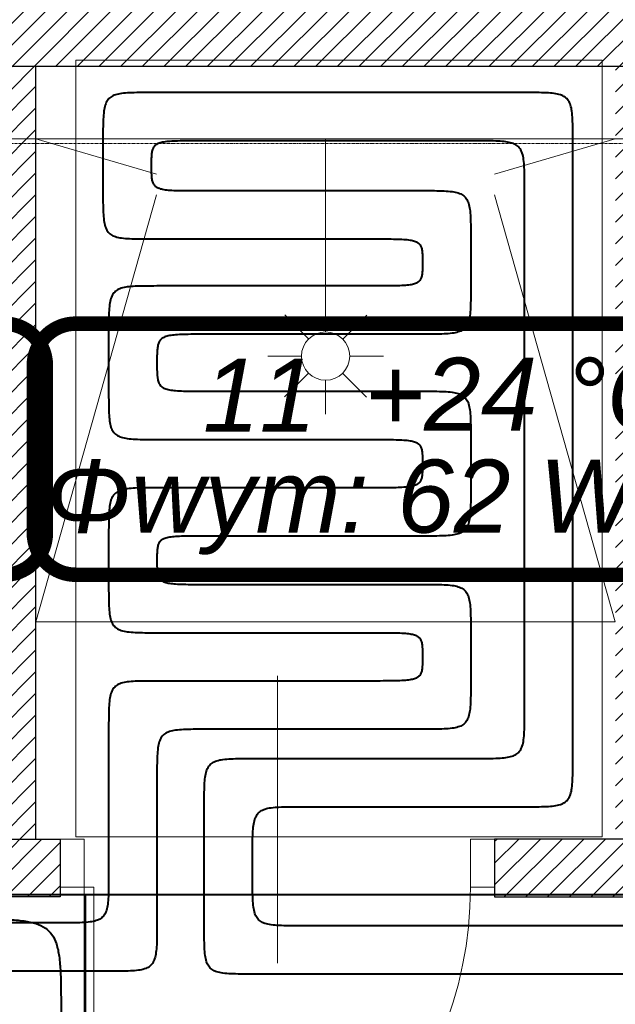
# Model space of a CAD drawing. Header units: millimetres. Extents: x 49908 to 79848, y -11883 to -3092.
# Tile 58 of 222: x 68827 to 68950, y -6405 to -6201. Entities that reach past the tile are written whole.
import ezdxf
from ezdxf.lldxf.tags import DXFTag

# ---------------------------------------------------------------- set-up
doc = ezdxf.new("R2010")
doc.units = ezdxf.units.MM
doc.linetypes.add('AUSGEZOGEN', pattern=[0])
doc.linetypes.add('DASHDOT', pattern=[1, 0.5, -0.25, 0, -0.25])
for name, color, linetype, lineweight in [('A opis', 9, 'Continuous', 13), ('A stolarka', 9, 'Continuous', 9), ('A wyp ruchome', 9, 'Continuous', 9), ('A_HATCH', 9, 'Continuous', 9), ('A_MUROWANE', 9, 'Continuous', 25), ('A_OSIE', 9, 'DASHDOT', 9)]:
    doc.layers.add(name, color=color, linetype=linetype, lineweight=lineweight)
for name, color, linetype, true_color in [('IS_Ogrzewanie_płaszczyznowe', 7, 'SOLID', 0xac00e6), ('IS_Przyłącza_o.p._Powrót', 7, 'DASH', 0x438955), ('IS_Przyłącza_o.p._Zasilanie', 7, 'SOLID', 0xff9124)]:
    doc.layers.add(name, color=color, linetype=linetype, true_color=true_color)
doc.layers.add('IS_Rys.pętli_o.p._Zasilanie', color=7, linetype='SOLID', lineweight=13, true_color=0xff8c1a)
doc.layers.add('IS_Text_Konstrukcji', color=7, linetype='Continuous')
tags = doc.linetypes.add('DASH', pattern=[15, 10, -5]).pattern_tags.tags
tags[6:7] = [DXFTag(74, 4), DXFTag(75, 0), DXFTag(340, '0'), DXFTag(46, 0.0), DXFTag(50, 0.0), DXFTag(44, 0.0), DXFTag(45, 0.0)]
tags[4:5] = [DXFTag(74, 4), DXFTag(75, 0), DXFTag(340, '0'), DXFTag(46, 0.0), DXFTag(50, 0.0), DXFTag(44, 0.0), DXFTag(45, 0.0)]
tags = doc.linetypes.add('SOLID', pattern=[10, 10, 0]).pattern_tags.tags
tags[6:7] = [DXFTag(74, 4), DXFTag(75, 0), DXFTag(340, '0'), DXFTag(46, 0.0), DXFTag(50, 0.0), DXFTag(44, 0.0), DXFTag(45, 0.0)]
tags[4:5] = [DXFTag(74, 4), DXFTag(75, 0), DXFTag(340, '0'), DXFTag(46, 0.0), DXFTag(50, 0.0), DXFTag(44, 0.0), DXFTag(45, 0.0)]

msp = doc.modelspace()

# ---------------------------------------------------------------- hatches: boundary and pattern name
at = {"layer": 'A_HATCH', "transparency": 33554687}
h = msp.add_hatch(dxfattribs=at)
h.set_pattern_fill('ANSI31', color=256, angle=360)
h.set_pattern_definition([(45, (16000, 0), (-2.24506403, 2.24506403), [])])
h.paths.add_polyline_path([(69465.47, -5846.63), (69450.47, -5846.63), (69450.47, -6126.63), (69300.47, -6126.63), (69300.47, -6138.63), (69490.47, -6138.63), (69490.47, -6126.63), (69465.47, -6126.63)])
h.paths.add_polyline_path([(69490.47, -6314.63), (69300.47, -6314.63), (69300.47, -6326.63), (69490.47, -6326.63)])
h.paths.add_polyline_path([(69490.47, -6138.63), (69480.47, -6138.63), (69480.47, -6226.63), (69490.47, -6226.63)])
h.paths.add_polyline_path([(69670.47, -6126.63), (69580.47, -6126.63), (69580.47, -6138.63), (69670.47, -6138.63)])
h.paths.add_polyline_path([(69545.47, -6438.63), (69555.47, -6438.63), (69565.47, -6438.63), (69565.47, -6426.63), (69533.47, -6426.63), (69533.47, -6586.63), (69545.47, -6586.63)])
h.paths.add_polyline_path([(69433.47, -6426.63), (69425.47, -6426.63), (69425.47, -6586.63), (69431.47, -6586.63), (69431.47, -6438.63), (69433.47, -6438.63)])
h.paths.add_polyline_path([(70000.47, -6426.63), (69785.47, -6426.63), (69785.47, -6438.63), (70000.47, -6438.63)])
h.paths.add_polyline_path([(68725.47, -6370.63), (68700.47, -6370.63), (68700.47, -6382.63), (68725.47, -6382.63)])
h.paths.add_polyline_path([(68835.47, -6370.63), (68830.47, -6370.63), (68820.47, -6370.63), (68815.47, -6370.63), (68815.47, -6382.63), (68835.47, -6382.63)])
h.paths.add_polyline_path([(68965.47, -6370.63), (68925.47, -6370.63), (68925.47, -6382.63), (68965.47, -6382.63)])
h.paths.add_polyline_path([(69080.47, -6370.63), (69055.47, -6370.63), (69055.47, -6382.63), (69080.47, -6382.63)])
h.paths.add_polyline_path([(68960.47, -6225.63), (68950.47, -6225.63), (68950.47, -6370.63), (68960.47, -6370.63)])
h.paths.add_polyline_path([(69080.47, -6198.63), (68700.47, -6198.63), (68700.47, -6210.63), (69080.47, -6210.63)])
h.paths.add_polyline_path([(68960.47, -6210.63), (68950.47, -6210.63), (68950.47, -6225.63), (68960.47, -6225.63)])
h.paths.add_polyline_path([(68960.47, -6183.63), (68950.47, -6183.63), (68950.47, -6198.63), (68960.47, -6198.63)])
h.paths.add_polyline_path([(68960.47, -6038.63), (68950.47, -6038.63), (68950.47, -6183.63), (68960.47, -6183.63)])
h.paths.add_polyline_path([(68965.47, -6026.63), (68925.47, -6026.63), (68925.47, -6038.63), (68965.47, -6038.63)])
h.paths.add_polyline_path([(69080.47, -6026.63), (69055.47, -6026.63), (69055.47, -6038.63), (69080.47, -6038.63)])
h.paths.add_polyline_path([(68835.47, -6026.63), (68815.47, -6026.63), (68815.47, -6038.63), (68820.47, -6038.63), (68830.47, -6038.63), (68835.47, -6038.63)])
h.paths.add_polyline_path([(68725.47, -6026.63), (68700.47, -6026.63), (68700.47, -6038.63), (68725.47, -6038.63)])
h.paths.add_polyline_path([(68830.47, -6038.63), (68820.47, -6038.63), (68820.47, -6183.63), (68830.46, -6183.63), (68830.47, -6183.63)])
h.paths.add_polyline_path([(68830.47, -6183.63), (68820.47, -6183.63), (68820.47, -6198.63), (68830.47, -6198.63)])
h.paths.add_polyline_path([(68830.47, -6210.63), (68820.47, -6210.63), (68820.47, -6370.63), (68830.47, -6370.63)])

# ---------------------------------------------------------------- linework, layer by layer
at = {"layer": 'A opis', "ltscale": 0.5}
msp.add_line((68880.47, -6396.36), (68880.47, -6336.86), dxfattribs=at)
at = {"layer": 'A stolarka', "linetype": 'AUSGEZOGEN', "lineweight": 0}
msp.add_line((68880.47, -6383.13), (68880.47, -6368.13), dxfattribs=at)
for points in [[(68835.47, -6370.63), (68840.47, -6370.63), (68840.47, -6380.63), (68835.47, -6380.63)], [(68920.47, -6370.63), (68925.47, -6370.63), (68925.47, -6380.63), (68920.47, -6380.63)], [(68840.47, -6380.63), (68842.47, -6380.63), (68842.47, -6460.63), (68840.47, -6460.63)]]:
    msp.add_lwpolyline(points, close=True, dxfattribs=at)
msp.add_arc((68840.47, -6380.63), 80, 270, 0, dxfattribs=at)
at = {"layer": 'A wyp ruchome'}
for points in [[(69080.47, -6210.63), (69080.47, -6225.63), (68700.47, -6225.63), (68700.47, -6210.63)], [(68855.46, -6232.96), (68830.47, -6225.63)], [(68925.46, -6232.96), (68950.46, -6225.63)], [(68855.46, -6237.24), (68830.47, -6325.63)], [(68950.46, -6325.63), (68925.46, -6237.24)], [(68950.46, -6325.63), (68830.47, -6325.63)]]:
    msp.add_lwpolyline(points, dxfattribs=at)
at = {"layer": 'A wyp ruchome', "linetype": 'AUSGEZOGEN', "lineweight": 0}
for points in [[(68890.46, -6225.63), (68890.46, -6265.63)], [(68886.94, -6267.08), (68882.01, -6262.12)], [(68898.98, -6262.18), (68894.01, -6267.11)], [(68878.46, -6270.63), (68885.46, -6270.63)], [(68895.46, -6270.63), (68902.46, -6270.63)], [(68886.91, -6274.16), (68881.95, -6279.09)], [(68898.92, -6279.15), (68893.99, -6274.18)], [(68890.46, -6275.63), (68890.46, -6282.63)]]:
    msp.add_lwpolyline(points, dxfattribs=at)
msp.add_circle((68890.46, -6270.63), 5, dxfattribs=at)
at = {"layer": 'A_MUROWANE'}
for points in [[(68700.47, -6210.63), (69080.47, -6210.63), (69080.47, -6198.63), (68700.47, -6198.63)], [(68815.47, -6382.63), (68815.47, -6370.63), (68820.47, -6370.63), (68830.47, -6370.63), (68835.47, -6370.63), (68835.47, -6382.63)]]:
    msp.add_lwpolyline(points, close=True, dxfattribs=at)
for points in [[(68820.47, -6210.63), (68820.47, -6370.63), (68830.47, -6370.63), (68830.47, -6210.63)], [(68965.47, -6370.63), (68925.47, -6370.63), (68925.47, -6382.63), (68965.47, -6382.63), (68965.47, -6370.63), (68960.47, -6370.63), (68960.47, -6370.63)]]:
    msp.add_lwpolyline(points, dxfattribs=at)
at = {"layer": 'A_OSIE', "ltscale": 0.3, "transparency": 33554559}
msp.add_line((70341.81, -6226.63), (67440.85, -6226.63), dxfattribs=at)
at = {"layer": 'IS_Ogrzewanie_płaszczyznowe', "linetype": 'DASH', "lineweight": 9}
for p, q in [((68947.76, -6209.33), (68838.71, -6209.33)), ((68838.71, -6209.33), (68838.71, -6370.19)), ((68947.76, -6370.19), (68947.76, -6209.33)), ((68838.71, -6370.19), (68947.76, -6370.19))]:
    msp.add_line(p, q, dxfattribs=at)
at = {"layer": 'IS_Ogrzewanie_płaszczyznowe', "lineweight": 40}
for p, q in [((68828.71, -6382.19), (68702.41, -6382.19)), ((68840.66, -6382.19), (68828.71, -6382.19)), ((68840.66, -6587.52), (68840.66, -6382.19)), ((68840.66, -6382.19), (68840.66, -6587.52)), ((68957.76, -6382.19), (68840.66, -6382.19))]:
    msp.add_line(p, q, dxfattribs=at)
at = {"layer": 'IS_Przyłącza_o.p._Powrót', "lineweight": 40}
for points, knots in [([(68854.34, -6216.07), (68853.51, -6216.07), (68852, -6216.07), (68849.95, -6216.11), (68848.29, -6216.23), (68846.98, -6216.48), (68845.95, -6216.94), (68845.21, -6217.68), (68844.75, -6218.71), (68844.5, -6220.02), (68844.38, -6221.68), (68844.34, -6223.73), (68844.34, -6225.24), (68844.34, -6226.07)], [0, 0, 0, 0, 0.0248686, 0.0452361, 0.061602, 0.0745999, 0.0851852, 0.0948541, 0.1054394, 0.1184374, 0.1348033, 0.1551707, 0.1800393, 0.1800393, 0.1800393, 0.1800393]), ([(68931.67, -6216.07), (68931.07, -6216.07), (68928.82, -6216.07), (68924.12, -6216.07), (68916.97, -6216.07), (68908.08, -6216.07), (68898.15, -6216.07), (68887.86, -6216.07), (68877.93, -6216.07), (68869.04, -6216.07), (68861.89, -6216.07), (68857.19, -6216.07), (68854.94, -6216.07), (68854.34, -6216.07)], [0, 0, 0, 0, 0.0180107, 0.067395, 0.141181, 0.2323967, 0.3340702, 0.4392298, 0.5409033, 0.632119, 0.705905, 0.7552893, 0.7733, 0.7733, 0.7733, 0.7733]), ([(68941.67, -6226.07), (68941.67, -6225.24), (68941.67, -6223.73), (68941.63, -6221.68), (68941.51, -6220.02), (68941.26, -6218.71), (68940.8, -6217.68), (68940.06, -6216.94), (68939.03, -6216.48), (68937.71, -6216.23), (68936.06, -6216.11), (68934.01, -6216.07), (68932.5, -6216.07), (68931.67, -6216.07)], [0, 0, 0, 0, 0.0248686, 0.0452361, 0.061602, 0.0745999, 0.0851852, 0.0948541, 0.1054394, 0.1184374, 0.1348033, 0.1551707, 0.1800393, 0.1800393, 0.1800393, 0.1800393]), ([(68844.34, -6226.07), (68844.34, -6226.15), (68844.34, -6226.45), (68844.34, -6227.08), (68844.34, -6228.03), (68844.34, -6229.21), (68844.34, -6230.54), (68844.34, -6231.91), (68844.34, -6233.23), (68844.34, -6234.42), (68844.34, -6235.37), (68844.34, -6236), (68844.34, -6236.29), (68844.34, -6236.37)], [0, 0, 0, 0, 0.0024003, 0.0089819, 0.0188156, 0.0309722, 0.0445225, 0.0585375, 0.0720878, 0.0842444, 0.0940781, 0.1006597, 0.10306, 0.10306, 0.10306, 0.10306]), ([(68941.67, -6353.95), (68941.67, -6352.96), (68941.67, -6349.24), (68941.67, -6341.46), (68941.67, -6329.64), (68941.67, -6314.94), (68941.67, -6298.51), (68941.67, -6281.51), (68941.67, -6265.08), (68941.67, -6250.38), (68941.67, -6238.56), (68941.67, -6230.78), (68941.67, -6227.06), (68941.67, -6226.07)], [0, 0, 0, 0, 0.029785, 0.111452, 0.233474, 0.384319, 0.552458, 0.726362, 0.894501, 1.045346, 1.167368, 1.249035, 1.27882, 1.27882, 1.27882, 1.27882]), ([(68844.34, -6236.37), (68844.34, -6237.2), (68844.34, -6238.71), (68844.38, -6240.76), (68844.5, -6242.42), (68844.75, -6243.73), (68845.21, -6244.76), (68845.95, -6245.51), (68846.98, -6245.96), (68848.29, -6246.22), (68849.95, -6246.34), (68852, -6246.38), (68853.51, -6246.37), (68854.34, -6246.37)], [0, 0, 0, 0, 0.0248686, 0.0452361, 0.061602, 0.0745999, 0.0851852, 0.0948541, 0.1054394, 0.1184374, 0.1348033, 0.1551707, 0.1800393, 0.1800393, 0.1800393, 0.1800393]), ([(68854.34, -6246.37), (68854.7, -6246.37), (68856.04, -6246.37), (68858.85, -6246.37), (68863.12, -6246.37), (68868.43, -6246.37), (68874.36, -6246.37), (68880.5, -6246.37), (68886.44, -6246.37), (68891.75, -6246.37), (68896.01, -6246.37), (68898.82, -6246.37), (68900.17, -6246.37), (68900.52, -6246.37)], [0, 0, 0, 0, 0.0107571, 0.0402523, 0.0843215, 0.1388009, 0.1995263, 0.2623337, 0.3230591, 0.3775385, 0.4216077, 0.4511029, 0.46186, 0.46186, 0.46186, 0.46186]), ([(68900.52, -6246.37), (68901.35, -6246.37), (68902.86, -6246.37), (68904.91, -6246.39), (68906.56, -6246.45), (68907.85, -6246.57), (68908.84, -6246.78), (68909.58, -6247.11), (68910.09, -6247.61), (68910.36, -6248.28), (68910.49, -6249.1), (68910.53, -6250.11), (68910.52, -6250.84), (68910.52, -6251.25)], [0, 0, 0, 0, 0.0248685, 0.0452308, 0.0615492, 0.0743184, 0.0841179, 0.0917233, 0.0982516, 0.1050342, 0.1131053, 0.12304, 0.1351574, 0.1351574, 0.1351574, 0.1351574]), ([(68910.52, -6251.25), (68910.52, -6251.65), (68910.53, -6252.39), (68910.49, -6253.39), (68910.36, -6254.21), (68910.09, -6254.88), (68909.58, -6255.39), (68908.84, -6255.72), (68907.85, -6255.92), (68906.56, -6256.04), (68904.91, -6256.1), (68902.86, -6256.12), (68901.35, -6256.12), (68900.52, -6256.12)], [0, 0, 0, 0, 0.0121174, 0.0220521, 0.0301232, 0.0369058, 0.0434341, 0.0510395, 0.060839, 0.0736083, 0.0899266, 0.1102889, 0.1351574, 0.1351574, 0.1351574, 0.1351574]), ([(68855.52, -6256.12), (68854.7, -6256.12), (68853.19, -6256.12), (68851.13, -6256.16), (68849.48, -6256.28), (68848.17, -6256.53), (68847.14, -6256.99), (68846.39, -6257.73), (68845.94, -6258.76), (68845.68, -6260.07), (68845.56, -6261.73), (68845.52, -6263.78), (68845.52, -6265.29), (68845.52, -6266.12)], [0, 0, 0, 0, 0.0248686, 0.0452361, 0.061602, 0.0745999, 0.0851852, 0.0948541, 0.1054394, 0.1184374, 0.1348033, 0.1551707, 0.1800393, 0.1800393, 0.1800393, 0.1800393]), ([(68900.52, -6256.12), (68900.18, -6256.12), (68898.87, -6256.12), (68896.13, -6256.12), (68891.97, -6256.12), (68886.8, -6256.12), (68881.02, -6256.12), (68875.03, -6256.12), (68869.25, -6256.12), (68864.08, -6256.12), (68859.92, -6256.12), (68857.18, -6256.12), (68855.87, -6256.12), (68855.52, -6256.12)], [0, 0, 0, 0, 0.0104808, 0.0392186, 0.0821563, 0.1352367, 0.1944027, 0.2555973, 0.3147633, 0.3678437, 0.4107814, 0.4395192, 0.45, 0.45, 0.45, 0.45]), ([(68845.52, -6266.12), (68845.52, -6266.21), (68845.52, -6266.55), (68845.52, -6267.27), (68845.52, -6268.36), (68845.52, -6269.72), (68845.52, -6271.23), (68845.52, -6272.8), (68845.52, -6274.31), (68845.52, -6275.67), (68845.52, -6276.76), (68845.52, -6277.47), (68845.52, -6277.82), (68845.52, -6277.91)], [0, 0, 0, 0, 0.0027453, 0.0102727, 0.0215195, 0.035423, 0.0509205, 0.0669495, 0.082447, 0.0963505, 0.1075973, 0.1151247, 0.11787, 0.11787, 0.11787, 0.11787]), ([(68845.52, -6277.91), (68845.52, -6278.74), (68845.52, -6280.24), (68845.56, -6282.3), (68845.68, -6283.95), (68845.94, -6285.26), (68846.39, -6286.29), (68847.14, -6287.04), (68848.17, -6287.49), (68849.48, -6287.75), (68851.13, -6287.87), (68853.19, -6287.91), (68854.7, -6287.91), (68855.52, -6287.91)], [0, 0, 0, 0, 0.0248686, 0.0452361, 0.061602, 0.0745999, 0.0851852, 0.0948541, 0.1054394, 0.1184374, 0.1348033, 0.1551707, 0.1800393, 0.1800393, 0.1800393, 0.1800393]), ([(68855.52, -6287.91), (68855.87, -6287.91), (68857.18, -6287.91), (68859.92, -6287.91), (68864.08, -6287.91), (68869.25, -6287.91), (68875.03, -6287.91), (68881.02, -6287.91), (68886.8, -6287.91), (68891.97, -6287.91), (68896.13, -6287.91), (68898.87, -6287.91), (68900.18, -6287.91), (68900.52, -6287.91)], [0, 0, 0, 0, 0.0104808, 0.0392186, 0.0821563, 0.1352367, 0.1944027, 0.2555973, 0.3147633, 0.3678437, 0.4107814, 0.4395192, 0.45, 0.45, 0.45, 0.45]), ([(68900.52, -6287.91), (68901.35, -6287.91), (68902.86, -6287.91), (68904.91, -6287.93), (68906.56, -6287.99), (68907.85, -6288.11), (68908.84, -6288.32), (68909.58, -6288.66), (68910.09, -6289.18), (68910.36, -6289.87), (68910.49, -6290.71), (68910.53, -6291.74), (68910.52, -6292.49), (68910.52, -6292.91)], [0, 0, 0, 0, 0.0248685, 0.0452309, 0.06155, 0.0743231, 0.0841361, 0.0917801, 0.0983956, 0.1053261, 0.1136019, 0.1237958, 0.1362303, 0.1362303, 0.1362303, 0.1362303]), ([(68910.52, -6292.91), (68910.52, -6293.32), (68910.53, -6294.08), (68910.49, -6295.11), (68910.36, -6295.95), (68910.09, -6296.63), (68909.58, -6297.15), (68908.84, -6297.49), (68907.85, -6297.7), (68906.56, -6297.83), (68904.91, -6297.89), (68902.86, -6297.91), (68901.35, -6297.91), (68900.52, -6297.91)], [0, 0, 0, 0, 0.0124345, 0.0226284, 0.0309042, 0.0378347, 0.0444503, 0.0520942, 0.0619072, 0.0746803, 0.0909994, 0.1113618, 0.1362303, 0.1362303, 0.1362303, 0.1362303]), ([(68855.52, -6297.91), (68854.7, -6297.91), (68853.19, -6297.91), (68851.13, -6297.94), (68849.48, -6298.07), (68848.17, -6298.32), (68847.14, -6298.78), (68846.39, -6299.52), (68845.94, -6300.55), (68845.68, -6301.86), (68845.56, -6303.52), (68845.52, -6305.57), (68845.52, -6307.08), (68845.52, -6307.91)], [0, 0, 0, 0, 0.0248686, 0.0452361, 0.061602, 0.0745999, 0.0851852, 0.0948541, 0.1054394, 0.1184374, 0.1348033, 0.1551707, 0.1800393, 0.1800393, 0.1800393, 0.1800393]), ([(68900.52, -6297.91), (68900.18, -6297.91), (68898.87, -6297.91), (68896.13, -6297.91), (68891.97, -6297.91), (68886.8, -6297.91), (68881.02, -6297.91), (68875.03, -6297.91), (68869.25, -6297.91), (68864.08, -6297.91), (68859.92, -6297.91), (68857.18, -6297.91), (68855.87, -6297.91), (68855.52, -6297.91)], [0, 0, 0, 0, 0.0104808, 0.0392186, 0.0821563, 0.1352367, 0.1944027, 0.2555973, 0.3147633, 0.3678437, 0.4107814, 0.4395192, 0.45, 0.45, 0.45, 0.45]), ([(68845.52, -6307.91), (68845.52, -6307.98), (68845.52, -6308.27), (68845.52, -6308.88), (68845.52, -6309.81), (68845.52, -6310.96), (68845.52, -6312.24), (68845.52, -6313.57), (68845.52, -6314.86), (68845.52, -6316.01), (68845.52, -6316.93), (68845.52, -6317.54), (68845.52, -6317.83), (68845.52, -6317.91)], [0, 0, 0, 0, 0.00232908, 0.00871525, 0.01825695, 0.03005259, 0.0432006, 0.0567994, 0.06994741, 0.08174305, 0.09128475, 0.09767092, 0.1, 0.1, 0.1, 0.1]), ([(68845.52, -6317.91), (68845.52, -6318.74), (68845.52, -6320.24), (68845.56, -6322.3), (68845.68, -6323.95), (68845.94, -6325.26), (68846.39, -6326.29), (68847.14, -6327.04), (68848.17, -6327.49), (68849.48, -6327.75), (68851.13, -6327.87), (68853.19, -6327.91), (68854.7, -6327.91), (68855.52, -6327.91)], [0, 0, 0, 0, 0.0248686, 0.0452361, 0.061602, 0.0745999, 0.0851852, 0.0948541, 0.1054394, 0.1184374, 0.1348033, 0.1551707, 0.1800393, 0.1800393, 0.1800393, 0.1800393]), ([(68855.52, -6327.91), (68855.87, -6327.91), (68857.18, -6327.91), (68859.92, -6327.91), (68864.08, -6327.91), (68869.25, -6327.91), (68875.03, -6327.91), (68881.02, -6327.91), (68886.8, -6327.91), (68891.97, -6327.91), (68896.13, -6327.91), (68898.87, -6327.91), (68900.18, -6327.91), (68900.52, -6327.91)], [0, 0, 0, 0, 0.0104808, 0.0392186, 0.0821563, 0.1352367, 0.1944027, 0.2555973, 0.3147633, 0.3678437, 0.4107814, 0.4395192, 0.45, 0.45, 0.45, 0.45]), ([(68900.52, -6327.91), (68901.35, -6327.91), (68902.86, -6327.91), (68904.91, -6327.93), (68906.56, -6327.99), (68907.85, -6328.11), (68908.84, -6328.32), (68909.58, -6328.66), (68910.09, -6329.18), (68910.36, -6329.87), (68910.49, -6330.71), (68910.53, -6331.74), (68910.52, -6332.49), (68910.52, -6332.91)], [0, 0, 0, 0, 0.0248685, 0.0452309, 0.06155, 0.0743231, 0.0841361, 0.0917801, 0.0983956, 0.1053261, 0.1136019, 0.1237958, 0.1362303, 0.1362303, 0.1362303, 0.1362303]), ([(68910.52, -6332.91), (68910.52, -6333.32), (68910.53, -6334.08), (68910.49, -6335.11), (68910.36, -6335.95), (68910.09, -6336.63), (68909.58, -6337.15), (68908.84, -6337.49), (68907.85, -6337.7), (68906.56, -6337.83), (68904.91, -6337.89), (68902.86, -6337.91), (68901.35, -6337.91), (68900.52, -6337.91)], [0, 0, 0, 0, 0.0124345, 0.0226284, 0.0309042, 0.0378347, 0.0444503, 0.0520942, 0.0619072, 0.0746803, 0.0909994, 0.1113618, 0.1362303, 0.1362303, 0.1362303, 0.1362303]), ([(68855.52, -6337.91), (68854.7, -6337.91), (68853.19, -6337.91), (68851.13, -6337.94), (68849.48, -6338.07), (68848.17, -6338.32), (68847.14, -6338.78), (68846.39, -6339.52), (68845.94, -6340.55), (68845.68, -6341.86), (68845.56, -6343.52), (68845.52, -6345.57), (68845.52, -6347.08), (68845.52, -6347.91)], [0, 0, 0, 0, 0.0248686, 0.0452361, 0.061602, 0.0745999, 0.0851852, 0.0948541, 0.1054394, 0.1184374, 0.1348033, 0.1551707, 0.1800393, 0.1800393, 0.1800393, 0.1800393]), ([(68900.52, -6337.91), (68900.18, -6337.91), (68898.87, -6337.91), (68896.13, -6337.91), (68891.97, -6337.91), (68886.8, -6337.91), (68881.02, -6337.91), (68875.03, -6337.91), (68869.25, -6337.91), (68864.08, -6337.91), (68859.92, -6337.91), (68857.18, -6337.91), (68855.87, -6337.91), (68855.52, -6337.91)], [0, 0, 0, 0, 0.0104808, 0.0392186, 0.0821563, 0.1352367, 0.1944027, 0.2555973, 0.3147633, 0.3678437, 0.4107814, 0.4395192, 0.45, 0.45, 0.45, 0.45]), ([(68845.52, -6347.91), (68845.52, -6348.14), (68845.52, -6349.01), (68845.52, -6350.85), (68845.52, -6353.63), (68845.52, -6357.09), (68845.52, -6360.96), (68845.52, -6364.96), (68845.52, -6368.83), (68845.52, -6372.29), (68845.52, -6375.07), (68845.52, -6376.9), (68845.52, -6377.77), (68845.52, -6378.01)], [0, 0, 0, 0, 0.0070105, 0.0262329, 0.0549534, 0.0904583, 0.1300338, 0.1709662, 0.2105417, 0.2460466, 0.2747671, 0.2939895, 0.301, 0.301, 0.301, 0.301]), ([(68931.67, -6363.95), (68932.5, -6363.95), (68934.01, -6363.95), (68936.06, -6363.91), (68937.71, -6363.79), (68939.03, -6363.54), (68940.06, -6363.08), (68940.8, -6362.34), (68941.26, -6361.31), (68941.51, -6360), (68941.63, -6358.34), (68941.67, -6356.29), (68941.67, -6354.78), (68941.67, -6353.95)], [0, 0, 0, 0, 0.0248686, 0.0452361, 0.061602, 0.0745999, 0.0851852, 0.0948541, 0.1054394, 0.1184374, 0.1348033, 0.1551707, 0.1800393, 0.1800393, 0.1800393, 0.1800393]), ([(68875.32, -6373.95), (68875.32, -6373.12), (68875.32, -6371.61), (68875.36, -6369.56), (68875.48, -6367.91), (68875.73, -6366.59), (68876.19, -6365.56), (68876.93, -6364.82), (68877.96, -6364.36), (68879.27, -6364.11), (68880.93, -6363.99), (68882.98, -6363.95), (68884.49, -6363.95), (68885.32, -6363.95)], [0, 0, 0, 0, 0.0248686, 0.0452361, 0.061602, 0.0745999, 0.0851852, 0.0948541, 0.1054394, 0.1184374, 0.1348033, 0.1551707, 0.1800393, 0.1800393, 0.1800393, 0.1800393]), ([(68885.32, -6363.95), (68885.68, -6363.95), (68887.03, -6363.95), (68889.85, -6363.95), (68894.13, -6363.95), (68899.46, -6363.95), (68905.41, -6363.95), (68911.58, -6363.95), (68917.53, -6363.95), (68922.86, -6363.95), (68927.14, -6363.95), (68929.96, -6363.95), (68931.31, -6363.95), (68931.67, -6363.95)], [0, 0, 0, 0, 0.010795, 0.0403943, 0.0846191, 0.1392908, 0.2002305, 0.2632595, 0.3241992, 0.3788709, 0.4230957, 0.452695, 0.46349, 0.46349, 0.46349, 0.46349]), ([(68875.32, -6378.6), (68875.32, -6378.56), (68875.32, -6378.43), (68875.32, -6378.14), (68875.32, -6377.72), (68875.32, -6377.18), (68875.32, -6376.58), (68875.32, -6375.97), (68875.32, -6375.37), (68875.32, -6374.83), (68875.32, -6374.4), (68875.32, -6374.12), (68875.32, -6373.99), (68875.32, -6373.95)], [0, 0, 0, 0, 0.00108255, 0.00405085, 0.00848583, 0.01396844, 0.02007964, 0.02640036, 0.03251156, 0.03799417, 0.04242915, 0.04539745, 0.04648, 0.04648, 0.04648, 0.04648]), ([(68845.52, -6378.01), (68845.52, -6378.84), (68845.53, -6380.34), (68845.49, -6382.4), (68845.37, -6384.05), (68845.11, -6385.36), (68844.66, -6386.39), (68843.91, -6387.14), (68842.88, -6387.59), (68841.57, -6387.85), (68839.91, -6387.97), (68837.86, -6388.01), (68836.35, -6388.01), (68835.52, -6388.01)], [0, 0, 0, 0, 0.0248686, 0.0452361, 0.061602, 0.0745999, 0.0851852, 0.0948541, 0.1054394, 0.1184374, 0.1348033, 0.1551707, 0.1800393, 0.1800393, 0.1800393, 0.1800393]), ([(68885.32, -6388.6), (68884.49, -6388.6), (68882.98, -6388.6), (68880.93, -6388.56), (68879.27, -6388.44), (68877.96, -6388.19), (68876.93, -6387.73), (68876.19, -6386.99), (68875.73, -6385.96), (68875.48, -6384.64), (68875.36, -6382.99), (68875.32, -6380.94), (68875.32, -6379.43), (68875.32, -6378.6)], [0, 0, 0, 0, 0.0248686, 0.0452361, 0.061602, 0.0745999, 0.0851852, 0.0948541, 0.1054394, 0.1184374, 0.1348033, 0.1551707, 0.1800393, 0.1800393, 0.1800393, 0.1800393]), ([(68835.52, -6388.01), (68835.41, -6388.01), (68834.97, -6388.01), (68834.06, -6388.01), (68832.67, -6388.01), (68830.95, -6388.01), (68829.02, -6388.01), (68827.03, -6388.01), (68825.1, -6388.01), (68823.38, -6388.01), (68821.99, -6388.01), (68821.08, -6388.01), (68820.64, -6388.01), (68820.52, -6388.01)], [0, 0, 0, 0, 0.0034936, 0.0130729, 0.0273854, 0.0450789, 0.0648009, 0.0851991, 0.1049211, 0.1226146, 0.1369271, 0.1465064, 0.15, 0.15, 0.15, 0.15]), ([(68963.84, -6388.6), (68963.23, -6388.6), (68960.95, -6388.6), (68956.17, -6388.6), (68948.92, -6388.6), (68939.89, -6388.6), (68929.8, -6388.6), (68919.36, -6388.6), (68909.27, -6388.6), (68900.25, -6388.6), (68892.99, -6388.6), (68888.21, -6388.6), (68885.93, -6388.6), (68885.32, -6388.6)], [0, 0, 0, 0, 0.0182886, 0.0684348, 0.143359, 0.235982, 0.3392241, 0.4460059, 0.549248, 0.641871, 0.7167952, 0.7669414, 0.78523, 0.78523, 0.78523, 0.78523])]:
    msp.add_open_spline(points, degree=3, knots=knots, dxfattribs=at)
at = {"layer": 'IS_Przyłącza_o.p._Zasilanie', "lineweight": 40}
for points, knots in [([(68864.34, -6226.07), (68863.51, -6226.07), (68862, -6226.07), (68859.95, -6226.09), (68858.3, -6226.15), (68857.01, -6226.28), (68856.02, -6226.5), (68855.28, -6226.85), (68854.77, -6227.38), (68854.5, -6228.09), (68854.38, -6228.96), (68854.34, -6230.02), (68854.34, -6230.79), (68854.34, -6231.22)], [0, 0, 0, 0, 0.0248686, 0.045231, 0.0615511, 0.0743289, 0.0841585, 0.0918498, 0.0985714, 0.1056803, 0.1142019, 0.1247069, 0.1375219, 0.1375219, 0.1375219, 0.1375219]), ([(68921.67, -6226.07), (68921.22, -6226.07), (68919.56, -6226.07), (68916.07, -6226.07), (68910.77, -6226.07), (68904.18, -6226.07), (68896.82, -6226.07), (68889.19, -6226.07), (68881.83, -6226.07), (68875.24, -6226.07), (68869.94, -6226.07), (68866.45, -6226.07), (68864.78, -6226.07), (68864.34, -6226.07)], [0, 0, 0, 0, 0.0133526, 0.0499645, 0.1046671, 0.1722915, 0.247669, 0.325631, 0.4010085, 0.4686329, 0.5233355, 0.5599474, 0.5733, 0.5733, 0.5733, 0.5733]), ([(68931.67, -6236.07), (68931.67, -6235.24), (68931.67, -6233.73), (68931.63, -6231.68), (68931.51, -6230.02), (68931.26, -6228.71), (68930.8, -6227.68), (68930.06, -6226.94), (68929.03, -6226.48), (68927.71, -6226.23), (68926.06, -6226.11), (68924.01, -6226.07), (68922.5, -6226.07), (68921.67, -6226.07)], [0, 0, 0, 0, 0.0248686, 0.0452361, 0.061602, 0.0745999, 0.0851852, 0.0948541, 0.1054394, 0.1184374, 0.1348033, 0.1551707, 0.1800393, 0.1800393, 0.1800393, 0.1800393]), ([(68854.34, -6231.22), (68854.34, -6231.65), (68854.34, -6232.43), (68854.38, -6233.49), (68854.5, -6234.35), (68854.77, -6235.06), (68855.28, -6235.6), (68856.02, -6235.95), (68857.01, -6236.17), (68858.3, -6236.29), (68859.95, -6236.36), (68862, -6236.38), (68863.51, -6236.37), (68864.34, -6236.37)], [0, 0, 0, 0, 0.012815, 0.02332, 0.0318416, 0.0389505, 0.0456721, 0.0533634, 0.063193, 0.0759708, 0.0922909, 0.1126533, 0.1375219, 0.1375219, 0.1375219, 0.1375219]), ([(68864.34, -6236.37), (68864.7, -6236.37), (68866.04, -6236.37), (68868.85, -6236.37), (68873.12, -6236.37), (68878.43, -6236.37), (68884.36, -6236.37), (68890.5, -6236.37), (68896.44, -6236.37), (68901.75, -6236.37), (68906.01, -6236.37), (68908.82, -6236.37), (68910.17, -6236.37), (68910.52, -6236.37)], [0, 0, 0, 0, 0.0107571, 0.0402523, 0.0843215, 0.1388009, 0.1995263, 0.2623337, 0.3230591, 0.3775385, 0.4216077, 0.4511029, 0.46186, 0.46186, 0.46186, 0.46186]), ([(68910.52, -6236.37), (68911.35, -6236.37), (68912.86, -6236.37), (68914.91, -6236.41), (68916.57, -6236.53), (68917.88, -6236.79), (68918.91, -6237.24), (68919.66, -6237.99), (68920.11, -6239.02), (68920.37, -6240.33), (68920.49, -6241.98), (68920.53, -6244.04), (68920.52, -6245.55), (68920.52, -6246.37)], [0, 0, 0, 0, 0.0248686, 0.0452361, 0.061602, 0.0745999, 0.0851852, 0.0948541, 0.1054394, 0.1184374, 0.1348033, 0.1551707, 0.1800393, 0.1800393, 0.1800393, 0.1800393]), ([(68931.67, -6343.95), (68931.67, -6343.11), (68931.67, -6339.98), (68931.67, -6333.41), (68931.67, -6323.44), (68931.67, -6311.04), (68931.67, -6297.18), (68931.67, -6282.84), (68931.67, -6268.98), (68931.67, -6256.58), (68931.67, -6246.61), (68931.67, -6240.04), (68931.67, -6236.91), (68931.67, -6236.07)], [0, 0, 0, 0, 0.025127, 0.094022, 0.19696, 0.324213, 0.466057, 0.612763, 0.754607, 0.88186, 0.984798, 1.053693, 1.07882, 1.07882, 1.07882, 1.07882]), ([(68920.52, -6246.37), (68920.52, -6246.45), (68920.52, -6246.73), (68920.52, -6247.33), (68920.52, -6248.23), (68920.52, -6249.35), (68920.52, -6250.6), (68920.52, -6251.9), (68920.52, -6253.15), (68920.52, -6254.27), (68920.52, -6255.17), (68920.52, -6255.76), (68920.52, -6256.04), (68920.52, -6256.12)], [0, 0, 0, 0, 0.00226968, 0.00849301, 0.0177914, 0.02928625, 0.04209899, 0.05535101, 0.06816375, 0.0796586, 0.08895699, 0.09518032, 0.09745, 0.09745, 0.09745, 0.09745]), ([(68920.52, -6256.12), (68920.52, -6256.95), (68920.53, -6258.46), (68920.49, -6260.51), (68920.37, -6262.16), (68920.11, -6263.48), (68919.66, -6264.51), (68918.91, -6265.25), (68917.88, -6265.71), (68916.57, -6265.96), (68914.91, -6266.08), (68912.86, -6266.12), (68911.35, -6266.12), (68910.52, -6266.12)], [0, 0, 0, 0, 0.0248686, 0.0452361, 0.061602, 0.0745999, 0.0851852, 0.0948541, 0.1054394, 0.1184374, 0.1348033, 0.1551707, 0.1800393, 0.1800393, 0.1800393, 0.1800393]), ([(68865.52, -6266.12), (68864.7, -6266.12), (68863.19, -6266.12), (68861.14, -6266.14), (68859.49, -6266.21), (68858.19, -6266.36), (68857.2, -6266.61), (68856.45, -6267.02), (68855.95, -6267.64), (68855.69, -6268.44), (68855.56, -6269.42), (68855.52, -6270.64), (68855.52, -6271.52), (68855.52, -6272.01)], [0, 0, 0, 0, 0.0248686, 0.0452315, 0.0615568, 0.0743593, 0.0842759, 0.0922119, 0.0994663, 0.1074491, 0.117163, 0.1291741, 0.1438305, 0.1438305, 0.1438305, 0.1438305]), ([(68910.52, -6266.12), (68910.18, -6266.12), (68908.87, -6266.12), (68906.13, -6266.12), (68901.97, -6266.12), (68896.8, -6266.12), (68891.02, -6266.12), (68885.03, -6266.12), (68879.25, -6266.12), (68874.08, -6266.12), (68869.92, -6266.12), (68867.18, -6266.12), (68865.87, -6266.12), (68865.52, -6266.12)], [0, 0, 0, 0, 0.0104808, 0.0392186, 0.0821563, 0.1352367, 0.1944027, 0.2555973, 0.3147633, 0.3678437, 0.4107814, 0.4395192, 0.45, 0.45, 0.45, 0.45]), ([(68855.52, -6272.01), (68855.52, -6272.5), (68855.52, -6273.39), (68855.56, -6274.6), (68855.69, -6275.59), (68855.95, -6276.39), (68856.45, -6277), (68857.2, -6277.41), (68858.19, -6277.67), (68859.49, -6277.81), (68861.14, -6277.88), (68863.19, -6277.91), (68864.7, -6277.91), (68865.52, -6277.91)], [0, 0, 0, 0, 0.0146565, 0.0266675, 0.0363815, 0.0443642, 0.0516186, 0.0595546, 0.0694713, 0.0822737, 0.098599, 0.118962, 0.1438305, 0.1438305, 0.1438305, 0.1438305]), ([(68865.52, -6277.91), (68865.87, -6277.91), (68867.18, -6277.91), (68869.92, -6277.91), (68874.08, -6277.91), (68879.25, -6277.91), (68885.03, -6277.91), (68891.02, -6277.91), (68896.8, -6277.91), (68901.97, -6277.91), (68906.13, -6277.91), (68908.87, -6277.91), (68910.18, -6277.91), (68910.52, -6277.91)], [0, 0, 0, 0, 0.0104808, 0.0392186, 0.0821563, 0.1352367, 0.1944027, 0.2555973, 0.3147633, 0.3678437, 0.4107814, 0.4395192, 0.45, 0.45, 0.45, 0.45]), ([(68910.52, -6277.91), (68911.35, -6277.91), (68912.86, -6277.91), (68914.91, -6277.94), (68916.57, -6278.07), (68917.88, -6278.32), (68918.91, -6278.78), (68919.66, -6279.52), (68920.11, -6280.55), (68920.37, -6281.86), (68920.49, -6283.52), (68920.53, -6285.57), (68920.52, -6287.08), (68920.52, -6287.91)], [0, 0, 0, 0, 0.0248686, 0.0452361, 0.061602, 0.0745999, 0.0851852, 0.0948541, 0.1054394, 0.1184374, 0.1348033, 0.1551707, 0.1800393, 0.1800393, 0.1800393, 0.1800393]), ([(68920.52, -6287.91), (68920.52, -6287.98), (68920.52, -6288.27), (68920.52, -6288.88), (68920.52, -6289.81), (68920.52, -6290.96), (68920.52, -6292.24), (68920.52, -6293.57), (68920.52, -6294.86), (68920.52, -6296.01), (68920.52, -6296.93), (68920.52, -6297.54), (68920.52, -6297.83), (68920.52, -6297.91)], [0, 0, 0, 0, 0.00232908, 0.00871525, 0.01825695, 0.03005259, 0.0432006, 0.0567994, 0.06994741, 0.08174305, 0.09128475, 0.09767092, 0.1, 0.1, 0.1, 0.1]), ([(68920.52, -6297.91), (68920.52, -6298.74), (68920.53, -6300.24), (68920.49, -6302.3), (68920.37, -6303.95), (68920.11, -6305.26), (68919.66, -6306.29), (68918.91, -6307.04), (68917.88, -6307.49), (68916.57, -6307.75), (68914.91, -6307.87), (68912.86, -6307.91), (68911.35, -6307.91), (68910.52, -6307.91)], [0, 0, 0, 0, 0.0248686, 0.0452361, 0.061602, 0.0745999, 0.0851852, 0.0948541, 0.1054394, 0.1184374, 0.1348033, 0.1551707, 0.1800393, 0.1800393, 0.1800393, 0.1800393]), ([(68865.52, -6307.91), (68864.7, -6307.91), (68863.19, -6307.91), (68861.14, -6307.93), (68859.49, -6307.99), (68858.2, -6308.11), (68857.21, -6308.32), (68856.47, -6308.66), (68855.96, -6309.18), (68855.69, -6309.87), (68855.56, -6310.71), (68855.52, -6311.74), (68855.52, -6312.49), (68855.52, -6312.91)], [0, 0, 0, 0, 0.0248685, 0.0452309, 0.06155, 0.0743231, 0.0841361, 0.0917801, 0.0983956, 0.1053261, 0.1136019, 0.1237958, 0.1362303, 0.1362303, 0.1362303, 0.1362303]), ([(68910.52, -6307.91), (68910.18, -6307.91), (68908.87, -6307.91), (68906.13, -6307.91), (68901.97, -6307.91), (68896.8, -6307.91), (68891.02, -6307.91), (68885.03, -6307.91), (68879.25, -6307.91), (68874.08, -6307.91), (68869.92, -6307.91), (68867.18, -6307.91), (68865.87, -6307.91), (68865.52, -6307.91)], [0, 0, 0, 0, 0.0104808, 0.0392186, 0.0821563, 0.1352367, 0.1944027, 0.2555973, 0.3147633, 0.3678437, 0.4107814, 0.4395192, 0.45, 0.45, 0.45, 0.45]), ([(68855.52, -6312.91), (68855.52, -6313.32), (68855.52, -6314.08), (68855.56, -6315.11), (68855.69, -6315.95), (68855.96, -6316.63), (68856.47, -6317.15), (68857.21, -6317.49), (68858.2, -6317.7), (68859.49, -6317.83), (68861.14, -6317.89), (68863.19, -6317.91), (68864.7, -6317.91), (68865.52, -6317.91)], [0, 0, 0, 0, 0.0124345, 0.0226284, 0.0309042, 0.0378347, 0.0444503, 0.0520942, 0.0619072, 0.0746803, 0.0909994, 0.1113618, 0.1362303, 0.1362303, 0.1362303, 0.1362303]), ([(68865.52, -6317.91), (68865.87, -6317.91), (68867.18, -6317.91), (68869.92, -6317.91), (68874.08, -6317.91), (68879.25, -6317.91), (68885.03, -6317.91), (68891.02, -6317.91), (68896.8, -6317.91), (68901.97, -6317.91), (68906.13, -6317.91), (68908.87, -6317.91), (68910.18, -6317.91), (68910.52, -6317.91)], [0, 0, 0, 0, 0.0104808, 0.0392186, 0.0821563, 0.1352367, 0.1944027, 0.2555973, 0.3147633, 0.3678437, 0.4107814, 0.4395192, 0.45, 0.45, 0.45, 0.45]), ([(68910.52, -6317.91), (68911.35, -6317.91), (68912.86, -6317.91), (68914.91, -6317.94), (68916.57, -6318.07), (68917.88, -6318.32), (68918.91, -6318.78), (68919.66, -6319.52), (68920.11, -6320.55), (68920.37, -6321.86), (68920.49, -6323.52), (68920.53, -6325.57), (68920.52, -6327.08), (68920.52, -6327.91)], [0, 0, 0, 0, 0.0248686, 0.0452361, 0.061602, 0.0745999, 0.0851852, 0.0948541, 0.1054394, 0.1184374, 0.1348033, 0.1551707, 0.1800393, 0.1800393, 0.1800393, 0.1800393]), ([(68920.52, -6327.91), (68920.52, -6327.98), (68920.52, -6328.27), (68920.52, -6328.88), (68920.52, -6329.81), (68920.52, -6330.96), (68920.52, -6332.24), (68920.52, -6333.57), (68920.52, -6334.86), (68920.52, -6336.01), (68920.52, -6336.93), (68920.52, -6337.54), (68920.52, -6337.83), (68920.52, -6337.91)], [0, 0, 0, 0, 0.00232908, 0.00871525, 0.01825695, 0.03005259, 0.0432006, 0.0567994, 0.06994741, 0.08174305, 0.09128475, 0.09767092, 0.1, 0.1, 0.1, 0.1]), ([(68920.52, -6337.91), (68920.52, -6338.74), (68920.53, -6340.24), (68920.49, -6342.3), (68920.37, -6343.95), (68920.11, -6345.26), (68919.66, -6346.29), (68918.91, -6347.04), (68917.88, -6347.49), (68916.57, -6347.75), (68914.91, -6347.87), (68912.86, -6347.91), (68911.35, -6347.91), (68910.52, -6347.91)], [0, 0, 0, 0, 0.0248686, 0.0452361, 0.061602, 0.0745999, 0.0851852, 0.0948541, 0.1054394, 0.1184374, 0.1348033, 0.1551707, 0.1800393, 0.1800393, 0.1800393, 0.1800393]), ([(68921.67, -6353.95), (68922.5, -6353.95), (68924.01, -6353.95), (68926.06, -6353.91), (68927.71, -6353.79), (68929.03, -6353.54), (68930.06, -6353.08), (68930.8, -6352.34), (68931.26, -6351.31), (68931.51, -6350), (68931.63, -6348.34), (68931.67, -6346.29), (68931.67, -6344.78), (68931.67, -6343.95)], [0, 0, 0, 0, 0.0248686, 0.0452361, 0.061602, 0.0745999, 0.0851852, 0.0948541, 0.1054394, 0.1184374, 0.1348033, 0.1551707, 0.1800393, 0.1800393, 0.1800393, 0.1800393]), ([(68865.52, -6347.91), (68864.7, -6347.91), (68863.19, -6347.91), (68861.13, -6347.94), (68859.48, -6348.07), (68858.17, -6348.32), (68857.14, -6348.78), (68856.39, -6349.52), (68855.94, -6350.55), (68855.68, -6351.86), (68855.56, -6353.52), (68855.52, -6355.57), (68855.52, -6357.08), (68855.52, -6357.91)], [0, 0, 0, 0, 0.0248686, 0.0452361, 0.061602, 0.0745999, 0.0851852, 0.0948541, 0.1054394, 0.1184374, 0.1348033, 0.1551707, 0.1800393, 0.1800393, 0.1800393, 0.1800393]), ([(68910.52, -6347.91), (68910.18, -6347.91), (68908.87, -6347.91), (68906.13, -6347.91), (68901.97, -6347.91), (68896.8, -6347.91), (68891.02, -6347.91), (68885.03, -6347.91), (68879.25, -6347.91), (68874.08, -6347.91), (68869.92, -6347.91), (68867.18, -6347.91), (68865.87, -6347.91), (68865.52, -6347.91)], [0, 0, 0, 0, 0.0104808, 0.0392186, 0.0821563, 0.1352367, 0.1944027, 0.2555973, 0.3147633, 0.3678437, 0.4107814, 0.4395192, 0.45, 0.45, 0.45, 0.45]), ([(68865.32, -6363.95), (68865.32, -6363.12), (68865.32, -6361.61), (68865.36, -6359.56), (68865.48, -6357.91), (68865.73, -6356.59), (68866.19, -6355.56), (68866.93, -6354.82), (68867.96, -6354.36), (68869.27, -6354.11), (68870.93, -6353.99), (68872.98, -6353.95), (68874.49, -6353.95), (68875.32, -6353.95)], [0, 0, 0, 0, 0.0248686, 0.0452361, 0.061602, 0.0745999, 0.0851852, 0.0948541, 0.1054394, 0.1184374, 0.1348033, 0.1551707, 0.1800393, 0.1800393, 0.1800393, 0.1800393]), ([(68875.32, -6353.95), (68875.68, -6353.95), (68877.03, -6353.95), (68879.85, -6353.95), (68884.13, -6353.95), (68889.46, -6353.95), (68895.41, -6353.95), (68901.58, -6353.95), (68907.53, -6353.95), (68912.86, -6353.95), (68917.14, -6353.95), (68919.96, -6353.95), (68921.31, -6353.95), (68921.67, -6353.95)], [0, 0, 0, 0, 0.010795, 0.0403943, 0.0846191, 0.1392908, 0.2002305, 0.2632595, 0.3241992, 0.3788709, 0.4230957, 0.452695, 0.46349, 0.46349, 0.46349, 0.46349]), ([(68855.52, -6357.91), (68855.52, -6358.14), (68855.52, -6359.01), (68855.52, -6360.85), (68855.52, -6363.63), (68855.52, -6367.09), (68855.52, -6370.96), (68855.52, -6374.96), (68855.52, -6378.83), (68855.52, -6382.29), (68855.52, -6385.07), (68855.52, -6386.9), (68855.52, -6387.77), (68855.52, -6388.01)], [0, 0, 0, 0, 0.0070105, 0.0262329, 0.0549534, 0.0904583, 0.1300338, 0.1709662, 0.2105417, 0.2460466, 0.2747671, 0.2939895, 0.301, 0.301, 0.301, 0.301]), ([(68865.32, -6388.6), (68865.32, -6388.41), (68865.32, -6387.69), (68865.32, -6386.19), (68865.32, -6383.91), (68865.32, -6381.08), (68865.32, -6377.91), (68865.32, -6374.64), (68865.32, -6371.47), (68865.32, -6368.64), (68865.32, -6366.36), (68865.32, -6364.86), (68865.32, -6364.14), (68865.32, -6363.95)], [0, 0, 0, 0, 0.0057407, 0.0214814, 0.0449997, 0.0740736, 0.1064808, 0.1399992, 0.1724064, 0.2014803, 0.2249986, 0.2407393, 0.24648, 0.24648, 0.24648, 0.24648]), ([(68855.52, -6388.01), (68855.52, -6388.84), (68855.53, -6390.34), (68855.49, -6392.4), (68855.37, -6394.05), (68855.11, -6395.36), (68854.66, -6396.39), (68853.91, -6397.14), (68852.88, -6397.59), (68851.57, -6397.85), (68849.91, -6397.97), (68847.86, -6398.01), (68846.35, -6398.01), (68845.52, -6398.01)], [0, 0, 0, 0, 0.0248686, 0.0452361, 0.061602, 0.0745999, 0.0851852, 0.0948541, 0.1054394, 0.1184374, 0.1348033, 0.1551707, 0.1800393, 0.1800393, 0.1800393, 0.1800393]), ([(68875.32, -6398.6), (68874.49, -6398.6), (68872.98, -6398.6), (68870.93, -6398.56), (68869.27, -6398.44), (68867.96, -6398.19), (68866.93, -6397.73), (68866.19, -6396.99), (68865.73, -6395.96), (68865.48, -6394.64), (68865.36, -6392.99), (68865.32, -6390.94), (68865.32, -6389.43), (68865.32, -6388.6)], [0, 0, 0, 0, 0.0248686, 0.0452361, 0.061602, 0.0745999, 0.0851852, 0.0948541, 0.1054394, 0.1184374, 0.1348033, 0.1551707, 0.1800393, 0.1800393, 0.1800393, 0.1800393]), ([(68845.52, -6398.01), (68845.25, -6398.01), (68844.24, -6398.01), (68842.11, -6398.01), (68838.87, -6398.01), (68834.85, -6398.01), (68830.35, -6398.01), (68825.7, -6398.01), (68821.2, -6398.01), (68817.18, -6398.01), (68813.94, -6398.01), (68811.81, -6398.01), (68810.8, -6398.01), (68810.52, -6398.01)], [0, 0, 0, 0, 0.0081518, 0.0305034, 0.0638993, 0.1051841, 0.1512021, 0.1987979, 0.2448159, 0.2861007, 0.3194966, 0.3418482, 0.35, 0.35, 0.35, 0.35]), ([(68973.84, -6398.6), (68973.08, -6398.6), (68970.22, -6398.6), (68964.22, -6398.6), (68955.12, -6398.6), (68943.79, -6398.6), (68931.13, -6398.6), (68918.03, -6398.6), (68905.37, -6398.6), (68894.05, -6398.6), (68884.94, -6398.6), (68878.95, -6398.6), (68876.08, -6398.6), (68875.32, -6398.6)], [0, 0, 0, 0, 0.0229468, 0.0858653, 0.1798729, 0.2960872, 0.4256253, 0.5596047, 0.6891428, 0.8053571, 0.8993647, 0.9622832, 0.98523, 0.98523, 0.98523, 0.98523])]:
    msp.add_open_spline(points, degree=3, knots=knots, dxfattribs=at)
at = {"layer": 'IS_Rys.pętli_o.p._Zasilanie', "lineweight": 40}
msp.add_open_spline([(68815.66, -6387.19), (68817.32, -6387.19), (68820.33, -6387.18), (68824.44, -6387.26), (68827.75, -6387.5), (68830.37, -6388.01), (68832.43, -6388.92), (68833.92, -6390.41), (68834.83, -6392.47), (68835.34, -6395.1), (68835.59, -6398.41), (68835.66, -6402.51), (68835.66, -6405.53), (68835.66, -6407.19)], degree=3, knots=[0, 0, 0, 0, 0.0497373, 0.0904721, 0.1232039, 0.1491998, 0.1703704, 0.1897083, 0.2108788, 0.2368747, 0.2696065, 0.3103414, 0.3600787, 0.3600787, 0.3600787, 0.3600787], dxfattribs=at)
at = {"layer": 'IS_Text_Konstrukcji', "linetype": 'SOLID'}
for points in [[(68705.69, -6315.91, 3, 3, 0), (68823.86, -6315.91, 3, 3, 0.414214), (68832.52, -6307.24, 3, 3, 0), (68832.52, -6272.57, 3, 3, 0.414214), (68823.86, -6263.91, 3, 3, 0), (68705.69, -6263.91, 3, 3, 0.414214), (68697.02, -6272.57, 3, 3, 0), (68697.02, -6307.24, 3, 3, 0.414214), (68705.69, -6315.91, 3, 3, 0)], [(68838.69, -6315.91, 3, 3, 0), (68956.86, -6315.91, 3, 3, 0.414214), (68965.52, -6307.24, 3, 3, 0), (68965.52, -6272.57, 3, 3, 0.414214), (68956.86, -6263.91, 3, 3, 0), (68838.69, -6263.91, 3, 3, 0.414214), (68830.02, -6272.57, 3, 3, 0), (68830.02, -6307.24, 3, 3, 0.414214), (68838.69, -6315.91, 3, 3, 0)]]:
    msp.add_lwpolyline(points, format="xyseb", dxfattribs=at)

# ---------------------------------------------------------------- texts
at = {"layer": 'IS_Text_Konstrukcji', "linetype": 'SOLID', "ltscale": 0.01, "char_height": 15.12}
for s, insert, attachment_point in [('\\fArial|b0|i1;+24 °C', (68898.52, -6286.31), 7), ('\\fArial|b0|i1;11', (68888.52, -6286.31), 9), ('\\fArial|b0|i1;Φwym: 62 W', (68893.52, -6292.07), 2)]:
    msp.add_mtext(s, dxfattribs=dict(at, insert=insert, attachment_point=attachment_point))

doc.saveas('drawing.dxf')
